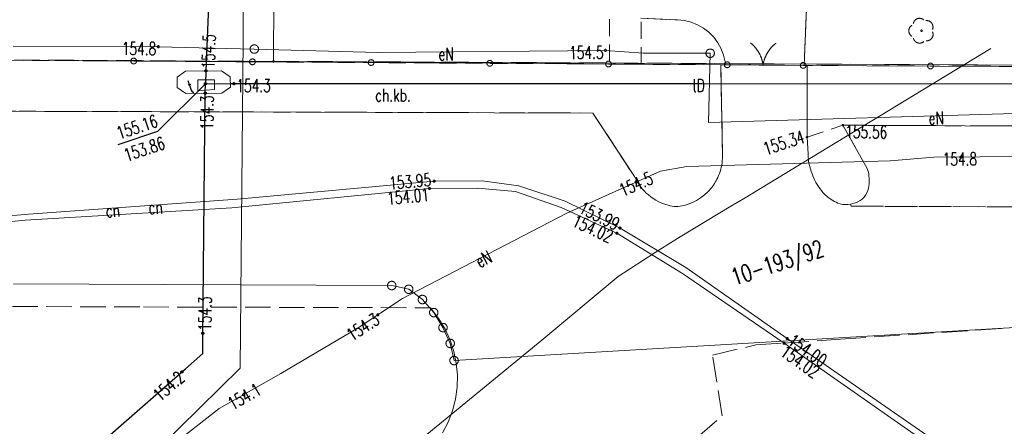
# Model space of a CAD drawing. Header units: millimetres. Extents: x -44596 to 32114, y 34976 to 82978.
# Tile 9 of 63: x -21521 to -15719, y 50639 to 53034. Entities that reach past the tile are written whole.
import ezdxf
from ezdxf.xclip import XClip

# ---------------------------------------------------------------- set-up
doc = ezdxf.new("R2010")
doc.units = ezdxf.units.MM
doc.header["$MEASUREMENT"] = 0
doc.header["$XCLIPFRAME"] = 0
for name, pattern in [('1_OTKC', [150, 100, -50]), ('1_OTKJ', [200, 150, -50]), ('1_OTKU', [200, 150, -50]), ('EGKK', [200, 150, -50]), ('Wipeout_Contour', [100, 0, -100])]:
    doc.linetypes.add(name, pattern=pattern)
for name, color, linetype in [('_______MAPA_DC_PROJEKTOWYCH', 7, 'Continuous'), ('Mlawa_szkola_MDCP_1_5________MAPA_DC_PROJEKTOWYCH', 7, 'Continuous'), ('Mlawa_szkola_MDCP_1_5_Dzialki', 7, 'Continuous'), ('Mlawa_szkola_MDCP_1_5_Kontury', 7, 'Continuous'), ('Mlawa_szkola_MDCP_1_5_Numery_dzialek', 7, 'Continuous'), ('Mlawa_szkola_MDCP_1_5_OTK_E_T_1', 7, 'Continuous'), ('Mlawa_szkola_MDCP_1_5_OTK_L_0', 7, 'Continuous'), ('Mlawa_szkola_MDCP_1_5_OTK_L_1', 7, 'Continuous'), ('Mlawa_szkola_MDCP_1_5_OTK_L_2', 7, 'Continuous'), ('Mlawa_szkola_MDCP_1_5_OTK_L_4', 7, 'Continuous'), ('Mlawa_szkola_MDCP_1_5_OTO_L_0', 7, 'Continuous'), ('Mlawa_szkola_MDCP_1_5_OTO_L_1', 7, 'Continuous'), ('Mlawa_szkola_MDCP_1_5_OTR_T_0', 7, 'Continuous'), ('Mlawa_szkola_MDCP_1_5_OTZ_T_0', 7, 'Continuous'), ('Mlawa_szkola_MDCP_1_5_Punkty', 7, 'Continuous'), ('Mlawa_szkola_MDCP_1_5_SUCP_E_T_0', 7, 'Continuous'), ('Mlawa_szkola_MDCP_1_5_SUCP_L_0', 7, 'Continuous'), ('Mlawa_szkola_MDCP_1_5_SUCR_T_0', 7, 'Continuous'), ('Mlawa_szkola_MDCP_1_5_SUE_T_3', 7, 'Continuous'), ('Mlawa_szkola_MDCP_1_5_SUEP_E_T_0', 7, 'Continuous'), ('Mlawa_szkola_MDCP_1_5_SUEP_L_0', 7, 'Continuous'), ('Mlawa_szkola_MDCP_1_5_SUER_T_0', 7, 'Continuous'), ('Mlawa_szkola_MDCP_1_5_SUL_L_1', 7, 'Continuous'), ('Mlawa_szkola_MDCP_1_5_SUP_E_T_1', 7, 'Continuous'), ('Mlawa_szkola_MDCP_1_5_SUP_L_1', 7, 'Continuous'), ('Mlawa_szkola_MDCP_1_5_SUP_L_3', 7, 'Continuous'), ('Mlawa_szkola_MDCP_1_5_SUTP_E_T_0', 7, 'Continuous'), ('Mlawa_szkola_MDCP_1_5_SUTP_L_0', 7, 'Continuous'), ('Mlawa_szkola_MDCP_1_5_SUTR_T_0', 7, 'Continuous')]:
    doc.layers.add(name, color=color, linetype=linetype)
doc.styles.add('GENERATED_STYLE_2', font='txt')

# ---------------------------------------------------------------- blocks, each defined once
blk = doc.blocks.new('Rysunek_1_5', base_point=(25847, 58549.2))
at = {"color": 254, "linetype": 'Wipeout_Contour', "lineweight": 0, "ltscale": 267472.931025}
blk.add_wipeout([(12367.1, 34548.1), (50980.9, 47322.1), (39326.9, 82550.4), (713, 69776.4)], dxfattribs=at).dxf.layer = 'Mlawa_szkola_MDCP_1_5________MAPA_DC_PROJEKTOWYCH'
at = {"layer": 'Mlawa_szkola_MDCP_1_5_Dzialki', "color": 7, "linetype": 'Continuous', "lineweight": 13}
for p, q in [((25327.4, 60797.8), (25282.9, 52361)), ((23756.2, 52368.9), (25282.9, 52361)), ((25282.9, 52361), (32183.9, 52326.6)), ((23751, 51050.5), (25980.1, 51040.1)), ((25980.1, 51040.1), (26080, 51018.3)), ((26080, 51018.3), (26161.1, 50957.8)), ((26161.1, 50957.8), (26227.6, 50880.8)), ((26347.5, 50598.1), (32201.3, 50943.1)), ((26227.6, 50880.8), (26282.1, 50792.4)), ((26282.1, 50792.4), (26324.6, 50699)), ((26324.6, 50699), (26347.5, 50598.1))]:
    blk.add_line(p, q, dxfattribs=at)
at = {"layer": 'Mlawa_szkola_MDCP_1_5_Kontury', "color": 7, "linetype": 'EGKK', "lineweight": 13}
for p, q in [((23756.2, 52368.9), (25282.9, 52361)), ((25282.9, 52361), (32183.9, 52326.6))]:
    blk.add_line(p, q, dxfattribs=at)
at = {"layer": 'Mlawa_szkola_MDCP_1_5_OTK_L_0', "color": 7, "linetype": '1_OTKJ', "lineweight": 13}
for p, q in [((28409.2, 52337.1), (28424.1, 52672.3)), ((27448.7, 52615), (27663.8, 52605.1)), ((27663.8, 52605.1), (27704.2, 52601.2)), ((27704.2, 52601.2), (27743.6, 52591.7)), ((27743.6, 52591.7), (27781.4, 52576.9)), ((27781.4, 52576.9), (27816.8, 52557)), ((27816.8, 52557), (27849, 52532.3)), ((27849, 52532.3), (27877.6, 52503.5)), ((27877.6, 52503.5), (27901.8, 52470.9)), ((27901.8, 52470.9), (27921.3, 52435.3)), ((27921.3, 52435.3), (27935.7, 52397.4)), ((27935.7, 52397.4), (27944.6, 52357.8)), ((27944.5, 52340.7), (27919, 52340.9)), ((27919, 52340.9), (27928.8, 51802)), ((27944.6, 52357.8), (27944.5, 52340.7)), ((27944.5, 52340.7), (28409.2, 52337.1)), ((28427.2, 52337), (28409.2, 52337.1)), ((28427.1, 51914.9), (28427.2, 52337)), ((27164.8, 52056.6), (22284.1, 52071.5)), ((27410.2, 51681.6), (27164.8, 52056.6)), ((28432.9, 51814.6), (28427.1, 51914.9)), ((28433.2, 51804.2), (28432.9, 51814.6)), ((27924.1, 51750.2), (27921.5, 51737.5)), ((27926.1, 51763.1), (27924.1, 51750.2)), ((27927.6, 51776), (27926.1, 51763.1)), ((27928.5, 51789), (27927.6, 51776)), ((27928.8, 51802), (27928.5, 51789)), ((28433.9, 51793.8), (28433.2, 51804.2)), ((28434.9, 51783.4), (28433.9, 51793.8)), ((28436.3, 51773), (28434.9, 51783.4)), ((28438.1, 51762.7), (28436.3, 51773)), ((28440.2, 51752.5), (28438.1, 51762.7)), ((28442.6, 51742.3), (28440.2, 51752.5)), ((27910.6, 51700), (27905.8, 51687.9)), ((27914.8, 51712.3), (27910.6, 51700)), ((27918.4, 51724.8), (27914.8, 51712.3)), ((27921.5, 51737.5), (27918.4, 51724.8)), ((28445.4, 51732.3), (28442.6, 51742.3)), ((28448.5, 51722.3), (28445.4, 51732.3)), ((28452, 51712.5), (28448.5, 51722.3)), ((28456.4, 51698.9), (28452, 51712.5)), ((28461.4, 51685.6), (28456.4, 51698.9)), ((27417.9, 51666.3), (27410.2, 51681.6)), ((27426.4, 51651.5), (27417.9, 51666.3)), ((27435.6, 51637.1), (27426.4, 51651.5)), ((27445.7, 51623.2), (27435.6, 51637.1)), ((27875.3, 51632.1), (27869.4, 51623.9)), ((27881, 51640.5), (27875.3, 51632.1)), ((27886.3, 51649.1), (27881, 51640.5)), ((27891.4, 51657.9), (27886.3, 51649.1)), ((27896.1, 51666.9), (27891.4, 51657.9)), ((27900.6, 51676), (27896.1, 51666.9)), ((27905.8, 51687.9), (27900.6, 51676)), ((28467, 51672.5), (28461.4, 51685.6)), ((28473.1, 51659.6), (28467, 51672.5)), ((28479.7, 51647), (28473.1, 51659.6)), ((28486.9, 51634.7), (28479.7, 51647)), ((28494.5, 51622.7), (28486.9, 51634.7)), ((27456.5, 51609.9), (27445.7, 51623.2)), ((27467.9, 51597.2), (27456.5, 51609.9)), ((27480.1, 51585.2), (27467.9, 51597.2)), ((27492.9, 51573.8), (27480.1, 51585.2)), ((27506.2, 51563.1), (27492.9, 51573.8)), ((27822.4, 51573.9), (27800.1, 51556.7)), ((27843.1, 51593.1), (27822.4, 51573.9)), ((27850.1, 51600.4), (27843.1, 51593.1)), ((27856.8, 51608), (27850.1, 51600.4)), ((27863.3, 51615.8), (27856.8, 51608)), ((27869.4, 51623.9), (27863.3, 51615.8)), ((28502.6, 51611), (28494.5, 51622.7)), ((28511.3, 51599.6), (28502.6, 51611)), ((28520.3, 51588.7), (28511.3, 51599.6)), ((28527.8, 51580.9), (28520.3, 51588.7)), ((28535.7, 51573.4), (28527.8, 51580.9)), ((28543.8, 51566.3), (28535.7, 51573.4)), ((27520.2, 51553.1), (27506.2, 51563.1)), ((27536.7, 51542.9), (27520.2, 51553.1)), ((27553.8, 51533.8), (27536.7, 51542.9)), ((27571.4, 51525.8), (27553.8, 51533.8)), ((27589.6, 51518.9), (27571.4, 51525.8)), ((27608.1, 51513.2), (27589.6, 51518.9)), ((27715.3, 51515.1), (27703.7, 51511.6)), ((27726.6, 51519.4), (27715.3, 51515.1)), ((27752.1, 51529.5), (27726.6, 51519.4)), ((27776.5, 51541.9), (27752.1, 51529.5)), ((27800.1, 51556.7), (27776.5, 51541.9)), ((28552.2, 51559.5), (28543.8, 51566.3)), ((28560.8, 51553), (28552.2, 51559.5)), ((28569.7, 51546.8), (28560.8, 51553)), ((28578.8, 51541), (28569.7, 51546.8)), ((28588.2, 51535.6), (28578.8, 51541)), ((28597.7, 51530.5), (28588.2, 51535.6)), ((28607.5, 51525.8), (28597.7, 51530.5)), ((28621.9, 51521.3), (28607.5, 51525.8)), ((28636.8, 51518.5), (28621.9, 51521.3)), ((28651.9, 51517.3), (28636.8, 51518.5)), ((28667.1, 51517.8), (28651.9, 51517.3)), ((28682.1, 51520), (28667.1, 51517.8)), ((28686.2, 51507.6), (28682.1, 51520)), ((27619.8, 51510.1), (27608.1, 51513.2)), ((27631.7, 51507.9), (27619.8, 51510.1)), ((27643.7, 51506.4), (27631.7, 51507.9)), ((27655.8, 51505.8), (27643.7, 51506.4)), ((27667.9, 51506), (27655.8, 51505.8)), ((27680, 51507.1), (27667.9, 51506)), ((27691.9, 51508.9), (27680, 51507.1)), ((27703.7, 51511.6), (27691.9, 51508.9)), ((31277.6, 51497), (28686.2, 51507.6)), ((23345, 50918.3), (24516.6, 50914.1)), ((24516.6, 50914.1), (26207.8, 50909)), ((26207.8, 50909), (26257.9, 50843.4)), ((28623.2, 50723.7), (31254.8, 50900.7)), ((26257.9, 50843.4), (26294.6, 50782.9)), ((26294.6, 50782.9), (26324.2, 50718.6)), ((26324.2, 50718.6), (26346.3, 50651.3)), ((28287.1, 50701.1), (28623.2, 50723.7)), ((26346.3, 50651.3), (26360.6, 50582)), ((27869.2, 50630.7), (28125.5, 50690.2)), ((28125.5, 50690.2), (28287.1, 50701.1)), ((27927.6, 50272.9), (27869.2, 50630.7)), ((26360.6, 50582), (26366.9, 50511.5)), ((26366.9, 50511.5), (26365.2, 50440.7)), ((26365.2, 50440.7), (26355.4, 50370.6)), ((26355.4, 50370.6), (26337.6, 50302.1)), ((26337.6, 50302.1), (26312.2, 50236)), ((25061.3, 47790.1), (27927.6, 50272.9)), ((26312.2, 50236), (26279.5, 50173.2))]:
    blk.add_line(p, q, dxfattribs=at)
at = {"layer": 'Mlawa_szkola_MDCP_1_5_OTK_L_1', "color": 7, "linetype": 'Continuous', "lineweight": 13}
for p, q in [((28409.2, 52337.1), (28424.1, 52672.3)), ((27448.7, 52615), (27663.8, 52605.1)), ((27663.8, 52605.1), (27704.2, 52601.2)), ((27704.2, 52601.2), (27743.6, 52591.7)), ((27743.6, 52591.7), (27781.4, 52576.9)), ((27781.4, 52576.9), (27816.8, 52557)), ((27816.8, 52557), (27849, 52532.3)), ((27849, 52532.3), (27877.6, 52503.5)), ((27877.6, 52503.5), (27901.8, 52470.9)), ((27901.8, 52470.9), (27921.3, 52435.3)), ((27921.3, 52435.3), (27935.7, 52397.4)), ((27935.7, 52397.4), (27944.6, 52357.8)), ((27919, 52340.9), (27928.8, 51802)), ((27944.6, 52357.8), (27944.5, 52340.7)), ((28427.1, 51914.9), (28427.2, 52337)), ((22284.1, 52071.5), (27164.8, 52056.6)), ((27164.8, 52056.6), (27410.2, 51681.6)), ((28782.2, 51730.1), (28637.9, 51984.6)), ((28637.9, 51984.6), (30956.5, 51974.3)), ((28427.1, 51914.9), (28432.9, 51814.6)), ((28432.9, 51814.6), (28433.2, 51804.2)), ((27921.5, 51737.5), (27924.1, 51750.2)), ((27924.1, 51750.2), (27926.1, 51763.1)), ((27926.1, 51763.1), (27927.6, 51776)), ((27927.6, 51776), (27928.5, 51789)), ((27928.5, 51789), (27928.8, 51802)), ((28433.2, 51804.2), (28433.9, 51793.8)), ((28433.9, 51793.8), (28434.9, 51783.4)), ((28434.9, 51783.4), (28436.3, 51773)), ((28436.3, 51773), (28438.1, 51762.7)), ((28438.1, 51762.7), (28440.2, 51752.5)), ((28440.2, 51752.5), (28442.6, 51742.3)), ((27905.8, 51687.9), (27910.6, 51700)), ((27910.6, 51700), (27914.8, 51712.3)), ((27914.8, 51712.3), (27918.4, 51724.8)), ((27918.4, 51724.8), (27921.5, 51737.5)), ((28442.6, 51742.3), (28445.4, 51732.3)), ((28445.4, 51732.3), (28448.5, 51722.3)), ((28448.5, 51722.3), (28452, 51712.5)), ((28452, 51712.5), (28456.4, 51698.9)), ((28456.4, 51698.9), (28461.4, 51685.6)), ((28785.5, 51718.8), (28782.2, 51730.1)), ((28788.2, 51707.4), (28785.5, 51718.8)), ((28790.4, 51695.9), (28788.2, 51707.4)), ((28791.9, 51684.3), (28790.4, 51695.9)), ((27410.2, 51681.6), (27417.9, 51666.3)), ((27417.9, 51666.3), (27426.4, 51651.5)), ((27426.4, 51651.5), (27435.6, 51637.1)), ((27435.6, 51637.1), (27445.7, 51623.2)), ((27869.4, 51623.9), (27875.3, 51632.1)), ((27875.3, 51632.1), (27881, 51640.5)), ((27881, 51640.5), (27886.3, 51649.1)), ((27886.3, 51649.1), (27891.4, 51657.9)), ((27891.4, 51657.9), (27896.1, 51666.9)), ((27896.1, 51666.9), (27900.6, 51676)), ((27900.6, 51676), (27905.8, 51687.9)), ((28461.4, 51685.6), (28467, 51672.5)), ((28467, 51672.5), (28473.1, 51659.6)), ((28473.1, 51659.6), (28479.7, 51647)), ((28479.7, 51647), (28486.9, 51634.7)), ((28486.9, 51634.7), (28494.5, 51622.7)), ((28790.9, 51625.8), (28792.3, 51637.5)), ((28792.9, 51672.6), (28791.9, 51684.3)), ((28792.3, 51637.5), (28793.1, 51649.2)), ((28793.3, 51660.9), (28792.9, 51672.6)), ((28793.1, 51649.2), (28793.3, 51660.9)), ((27445.7, 51623.2), (27456.5, 51609.9)), ((27456.5, 51609.9), (27467.9, 51597.2)), ((27467.9, 51597.2), (27480.1, 51585.2)), ((27480.1, 51585.2), (27492.9, 51573.8)), ((27492.9, 51573.8), (27506.2, 51563.1)), ((27800.1, 51556.7), (27822.4, 51573.9)), ((27822.4, 51573.9), (27843.1, 51593.1)), ((27843.1, 51593.1), (27850.1, 51600.4)), ((27850.1, 51600.4), (27856.8, 51608)), ((27856.8, 51608), (27863.3, 51615.8)), ((27863.3, 51615.8), (27869.4, 51623.9)), ((28494.5, 51622.7), (28502.6, 51611)), ((28502.6, 51611), (28511.3, 51599.6)), ((28511.3, 51599.6), (28520.3, 51588.7)), ((28520.3, 51588.7), (28527.8, 51580.9)), ((28527.8, 51580.9), (28535.7, 51573.4)), ((28535.7, 51573.4), (28543.8, 51566.3)), ((28772, 51572.5), (28779.4, 51585.7)), ((28779.4, 51585.7), (28785, 51599.7)), ((28785, 51599.7), (28788.9, 51614.3)), ((28788.9, 51614.3), (28790.9, 51625.8)), ((27506.2, 51563.1), (27520.2, 51553.1)), ((27520.2, 51553.1), (27536.7, 51542.9)), ((27536.7, 51542.9), (27553.8, 51533.8)), ((27553.8, 51533.8), (27571.4, 51525.8)), ((27571.4, 51525.8), (27589.6, 51518.9)), ((27589.6, 51518.9), (27608.1, 51513.2)), ((27703.7, 51511.6), (27715.3, 51515.1)), ((27715.3, 51515.1), (27726.6, 51519.4)), ((27726.6, 51519.4), (27752.1, 51529.5)), ((27752.1, 51529.5), (27776.5, 51541.9)), ((27776.5, 51541.9), (27800.1, 51556.7)), ((28543.8, 51566.3), (28552.2, 51559.5)), ((28552.2, 51559.5), (28560.8, 51553)), ((28560.8, 51553), (28569.7, 51546.8)), ((28569.7, 51546.8), (28578.8, 51541)), ((28578.8, 51541), (28588.2, 51535.6)), ((28588.2, 51535.6), (28597.7, 51530.5)), ((28597.7, 51530.5), (28607.5, 51525.8)), ((28607.5, 51525.8), (28621.9, 51521.3)), ((28621.9, 51521.3), (28636.8, 51518.5)), ((28636.8, 51518.5), (28651.9, 51517.3)), ((28651.9, 51517.3), (28667.1, 51517.8)), ((28667.1, 51517.8), (28682.1, 51520)), ((28682.1, 51520), (28697, 51523.5)), ((28697, 51523.5), (28711.6, 51528.3)), ((28711.6, 51528.3), (28725.8, 51534.2)), ((28725.8, 51534.2), (28739.4, 51541.3)), ((28739.4, 51541.3), (28752.3, 51549.6)), ((28752.3, 51549.6), (28762.9, 51560.4)), ((28762.9, 51560.4), (28772, 51572.5)), ((27608.1, 51513.2), (27619.8, 51510.1)), ((27619.8, 51510.1), (27631.7, 51507.9)), ((27631.7, 51507.9), (27643.7, 51506.4)), ((27643.7, 51506.4), (27655.8, 51505.8)), ((27655.8, 51505.8), (27667.9, 51506)), ((27667.9, 51506), (27680, 51507.1)), ((27680, 51507.1), (27691.9, 51508.9)), ((27691.9, 51508.9), (27703.7, 51511.6))]:
    blk.add_line(p, q, dxfattribs=at)
at = {"layer": 'Mlawa_szkola_MDCP_1_5_OTK_L_2', "color": 7, "linetype": '1_OTKC', "lineweight": 13}
for p, q in [((27264.1, 52609.8), (27262.4, 52344.8)), ((27449.2, 52343.7), (27448.7, 52615)), ((27262.4, 52344.8), (23010.6, 52371.8)), ((27449.2, 52343.7), (27262.4, 52344.8)), ((27919, 52340.9), (27449.2, 52343.7)), ((27928.8, 51802), (27919, 52340.9)), ((28427.2, 52337), (28427.1, 51914.9)), ((31309.9, 52322.9), (28427.2, 52337)), ((22284.1, 52071.5), (27164.8, 52056.6)), ((27164.8, 52056.6), (27410.2, 51681.6)), ((28427.1, 51914.9), (28637.9, 51984.6)), ((28637.9, 51984.6), (30956.5, 51974.3)), ((27921.5, 51737.5), (27924.1, 51750.2)), ((27924.1, 51750.2), (27926.1, 51763.1)), ((27926.1, 51763.1), (27927.6, 51776)), ((27927.6, 51776), (27928.5, 51789)), ((27928.5, 51789), (27928.8, 51802)), ((27905.8, 51687.9), (27910.6, 51700)), ((27910.6, 51700), (27914.8, 51712.3)), ((27914.8, 51712.3), (27918.4, 51724.8)), ((27918.4, 51724.8), (27921.5, 51737.5)), ((27410.2, 51681.6), (27417.9, 51666.3)), ((27417.9, 51666.3), (27426.4, 51651.5)), ((27426.4, 51651.5), (27435.6, 51637.1)), ((27435.6, 51637.1), (27445.7, 51623.2)), ((27869.4, 51623.9), (27875.3, 51632.1)), ((27875.3, 51632.1), (27881, 51640.5)), ((27881, 51640.5), (27886.3, 51649.1)), ((27886.3, 51649.1), (27891.4, 51657.9)), ((27891.4, 51657.9), (27896.1, 51666.9)), ((27896.1, 51666.9), (27900.6, 51676)), ((27900.6, 51676), (27905.8, 51687.9)), ((27445.7, 51623.2), (27456.5, 51609.9)), ((27456.5, 51609.9), (27467.9, 51597.2)), ((27467.9, 51597.2), (27480.1, 51585.2)), ((27480.1, 51585.2), (27492.9, 51573.8)), ((27492.9, 51573.8), (27506.2, 51563.1)), ((27800.1, 51556.7), (27822.4, 51573.9)), ((27822.4, 51573.9), (27843.1, 51593.1)), ((27843.1, 51593.1), (27850.1, 51600.4)), ((27850.1, 51600.4), (27856.8, 51608)), ((27856.8, 51608), (27863.3, 51615.8)), ((27863.3, 51615.8), (27869.4, 51623.9)), ((27506.2, 51563.1), (27520.2, 51553.1)), ((27520.2, 51553.1), (27536.7, 51542.9)), ((27536.7, 51542.9), (27553.8, 51533.8)), ((27553.8, 51533.8), (27571.4, 51525.8)), ((27571.4, 51525.8), (27589.6, 51518.9)), ((27589.6, 51518.9), (27608.1, 51513.2)), ((27703.7, 51511.6), (27715.3, 51515.1)), ((27715.3, 51515.1), (27726.6, 51519.4)), ((27726.6, 51519.4), (27752.1, 51529.5)), ((27752.1, 51529.5), (27776.5, 51541.9)), ((27776.5, 51541.9), (27800.1, 51556.7)), ((27608.1, 51513.2), (27619.8, 51510.1)), ((27619.8, 51510.1), (27631.7, 51507.9)), ((27631.7, 51507.9), (27643.7, 51506.4)), ((27643.7, 51506.4), (27655.8, 51505.8)), ((27655.8, 51505.8), (27667.9, 51506)), ((27667.9, 51506), (27680, 51507.1)), ((27680, 51507.1), (27691.9, 51508.9)), ((27691.9, 51508.9), (27703.7, 51511.6))]:
    blk.add_line(p, q, dxfattribs=at)
at = {"layer": 'Mlawa_szkola_MDCP_1_5_OTK_L_4', "color": 7, "linetype": '1_OTKU', "lineweight": 13}
for p, q in [((30956.5, 51974.3), (28637.9, 51984.6)), ((28637.9, 51984.6), (28782.2, 51730.1)), ((28782.2, 51730.1), (28785.5, 51718.8)), ((28785.5, 51718.8), (28788.2, 51707.4)), ((28788.2, 51707.4), (28790.4, 51695.9)), ((28790.4, 51695.9), (28791.9, 51684.3)), ((28792.3, 51637.5), (28790.9, 51625.8)), ((28791.9, 51684.3), (28792.9, 51672.6)), ((28793.1, 51649.2), (28792.3, 51637.5)), ((28792.9, 51672.6), (28793.3, 51660.9)), ((28793.3, 51660.9), (28793.1, 51649.2)), ((28779.4, 51585.7), (28772, 51572.5)), ((28785, 51599.7), (28779.4, 51585.7)), ((28788.9, 51614.3), (28785, 51599.7)), ((28790.9, 51625.8), (28788.9, 51614.3)), ((28697, 51523.5), (28682.1, 51520)), ((28682.1, 51520), (28686.2, 51507.6)), ((28711.6, 51528.3), (28697, 51523.5)), ((28725.8, 51534.2), (28711.6, 51528.3)), ((28739.4, 51541.3), (28725.8, 51534.2)), ((28752.3, 51549.6), (28739.4, 51541.3)), ((28762.9, 51560.4), (28752.3, 51549.6)), ((28772, 51572.5), (28762.9, 51560.4)), ((28686.2, 51507.6), (31277.6, 51497))]:
    blk.add_line(p, q, dxfattribs=at)
at = {"layer": 'Mlawa_szkola_MDCP_1_5_OTO_L_0', "color": 7, "linetype": 'Continuous', "lineweight": 13}
for p, q in [((23760.5, 52367.1), (24459.9, 52362.7)), ((24459.9, 52362.7), (25159.2, 52358.3)), ((25159.2, 52358.3), (25858.6, 52353.9)), ((25858.6, 52353.9), (26557.9, 52349.5)), ((26557.9, 52349.5), (27257.3, 52345.1)), ((27257.3, 52345.1), (27956.6, 52340.7)), ((28404.4, 52337.1), (29154.4, 52333.5)), ((29154.4, 52333.5), (29872.9, 52330))]:
    blk.add_line(p, q, dxfattribs=at)
for centre in [(24459.9, 52362.7), (25159.2, 52358.3), (25858.6, 52353.9), (26557.9, 52349.5), (27257.3, 52345.1), (29154.4, 52333.5)]:
    blk.add_circle(centre, 17, dxfattribs=at)
at = {"layer": 'Mlawa_szkola_MDCP_1_5_OTO_L_1', "color": 7, "linetype": 'Continuous', "lineweight": 13}
for p, q in [((27956.6, 52340.7), (28118, 52339.4)), ((28093, 52339.6), (28243, 52338.4)), ((28243, 52338.4), (28404.4, 52337.1))]:
    blk.add_line(p, q, dxfattribs=at)
for centre in [(27956.6, 52340.7), (28404.4, 52337.1)]:
    blk.add_circle(centre, 17, dxfattribs=at)
for centre, start, end in [((27969.7, 52312.9), 7.49076, 51.56514), ((28365.9, 52309.8), 127.52749, 171.60186)]:
    blk.add_arc(centre, 200, start, end, dxfattribs=at)
at = {"layer": 'Mlawa_szkola_MDCP_1_5_OTR_T_0', "color": 7, "linetype": 'Continuous', "lineweight": 13}
for centre in [(28637.9, 51984.6), (28427.1, 51914.9)]:
    blk.add_circle(centre, 4.5, dxfattribs=at)
at = {"layer": 'Mlawa_szkola_MDCP_1_5_OTZ_T_0', "color": 7, "linetype": 'Continuous', "lineweight": 13}
blk.add_circle((29101.5, 52541.4), 4.5, dxfattribs=at)
for centre, start, end in [((29064, 52541.2), 120.44943, 240.16498), ((29089.7, 52577), 48.44509, 168.16484), ((29131.7, 52563.6), 336.44494, 96.1605), ((29132, 52519.5), 264.45073, 24.15678), ((29090.1, 52505.7), 192.45314, 312.15919)]:
    blk.add_arc(centre, 37.5, start, end, dxfattribs=at)
at = {"layer": 'Mlawa_szkola_MDCP_1_5_Punkty', "color": 7, "linetype": 'Continuous', "lineweight": 13}
for centre, radius in [((25282.9, 52361), 4.5), ((25980.1, 51040.1), 25), ((26080, 51018.3), 25), ((26161.1, 50957.8), 25), ((26227.6, 50880.8), 25), ((26282.1, 50792.4), 25), ((26324.6, 50699), 25), ((26347.5, 50598.1), 25)]:
    blk.add_circle(centre, radius, dxfattribs=at)
at = {"layer": 'Mlawa_szkola_MDCP_1_5_SUCP_L_0', "color": 7, "linetype": 'Continuous', "lineweight": 13}
for p, q in [((25068.5, 51548.1), (26229.6, 51655.1)), ((26229.6, 51655.1), (26512, 51656.8)), ((26512, 51656.8), (26729.8, 51628.1)), ((26203, 51612.3), (25037.1, 51497.4)), ((26486.3, 51614.3), (26203, 51612.3)), ((26708.4, 51594.5), (26486.3, 51614.3)), ((26978.3, 51499), (26708.4, 51594.5)), ((26729.8, 51628.1), (27001.2, 51537.4)), ((23840.9, 51459.8), (25068.5, 51548.1)), ((27001.2, 51537.4), (27325.2, 51378.9)), ((23350.2, 51421.4), (23840.9, 51459.8)), ((25037.1, 51497.4), (23819.9, 51425.2)), ((27307, 51348.4), (26978.3, 51499)), ((23819.9, 51425.2), (23332.7, 51376.4)), ((27692.4, 51111.5), (27307, 51348.4)), ((27325.2, 51378.9), (27712.5, 51145.7)), ((28292.1, 50700), (27692.4, 51111.5)), ((27712.5, 51145.7), (28310, 50728.2)), ((28310, 50728.2), (29348.2, 50010.2)), ((29315.1, 49986.3), (28292.1, 50700))]:
    blk.add_line(p, q, dxfattribs=at)
at = {"layer": 'Mlawa_szkola_MDCP_1_5_SUCR_T_0', "color": 7, "linetype": 'Continuous', "lineweight": 13}
for centre in [(26229.6, 51655.1), (26203, 51612.3), (27307, 51348.4), (27325.2, 51378.9), (28292.1, 50700), (28310, 50728.2)]:
    blk.add_circle(centre, 6.25, dxfattribs=at)
at = {"layer": 'Mlawa_szkola_MDCP_1_5_SUE_T_3', "color": 7, "linetype": 'Continuous', "lineweight": 13}
for centre in [(25170.5, 52433.3), (27856.2, 52408.6)]:
    blk.add_circle(centre, 25, dxfattribs=at)
at = {"layer": 'Mlawa_szkola_MDCP_1_5_SUEP_L_0', "color": 7, "linetype": 'Continuous', "lineweight": 13}
for p, q in [((25104.2, 52487.3), (25108, 53361.8)), ((24604.5, 52447.2), (23749.4, 52449.8)), ((25170.5, 52433.3), (24604.5, 52447.2)), ((25087.8, 50552.6), (25104.2, 52487.3)), ((25897.8, 52412.7), (25170.5, 52433.3)), ((27239.6, 52425.8), (25897.8, 52412.7)), ((27464.1, 52409.5), (27239.6, 52425.8)), ((27856.2, 52408.6), (27464.1, 52409.5)), ((27845.6, 52001.6), (27856.2, 52408.6)), ((28052.4, 51551.2), (29509.7, 52436.4)), ((29893.3, 52059.7), (27845.6, 52001.6)), ((28917, 51774.7), (27718.7, 51741.6)), ((29173.2, 51796.2), (28917, 51774.7)), ((30039.3, 51801.5), (29173.2, 51796.2)), ((27563.4, 51714.5), (27011.6, 51465.6)), ((27718.7, 51741.6), (27563.4, 51714.5)), ((27977.4, 51507.2), (28052.4, 51551.2)), ((27011.6, 51465.6), (26044.1, 50964.3)), ((27828.1, 51418), (27902.6, 51462.8)), ((27902.6, 51462.8), (27977.4, 51507.2)), ((27753.8, 51372.7), (27828.1, 51418)), ((27679.7, 51327.1), (27753.8, 51372.7)), ((27605.9, 51281.1), (27679.7, 51327.1)), ((27459.1, 51187.8), (27532.4, 51234.6)), ((27532.4, 51234.6), (27605.9, 51281.1)), ((27386.1, 51140.5), (27459.1, 51187.8)), ((27313.3, 51092.9), (27386.1, 51140.5)), ((26864.4, 50719.2), (27313.3, 51092.9)), ((26044.1, 50964.3), (25782.2, 50791.3)), ((25782.2, 50791.3), (25325.9, 50521.4)), ((25684.6, 49750.5), (26864.4, 50719.2)), ((24317.8, 49798.8), (25087.8, 50552.6)), ((25325.9, 50521.4), (24964, 50316.3)), ((24964, 50316.3), (24660.8, 50080.2))]:
    blk.add_line(p, q, dxfattribs=at)
at = {"layer": 'Mlawa_szkola_MDCP_1_5_SUER_T_0', "color": 7, "linetype": 'Continuous', "lineweight": 13}
for centre in [(24604.5, 52447.2), (27239.6, 52425.8), (29333.6, 51797.2), (27419.7, 51650.9), (25898.2, 50867.9), (25107, 50397.3)]:
    blk.add_circle(centre, 6.25, dxfattribs=at)
at = {"layer": 'Mlawa_szkola_MDCP_1_5_SUL_L_1', "color": 7, "linetype": 'Continuous', "lineweight": 13}
for p, q in [((27845.6, 52001.6), (27856.2, 52408.6)), ((29893.3, 52059.7), (27845.6, 52001.6))]:
    blk.add_line(p, q, dxfattribs=at)
at = {"layer": 'Mlawa_szkola_MDCP_1_5_SUP_L_1', "color": 7, "linetype": 'Continuous', "lineweight": 13}
for p, q in [((24765.1, 52303.8), (24715, 52267.8)), ((24978, 52305.1), (24765.1, 52303.8)), ((25028.7, 52270.6), (24978, 52305.1)), ((25029.3, 52209.6), (25028.7, 52270.6)), ((24715, 52267.8), (24715.3, 52207.7)), ((24715.3, 52207.7), (24766.4, 52172.3)), ((24766.4, 52172.3), (24979.2, 52173.6)), ((24979.2, 52173.6), (25029.3, 52209.6))]:
    blk.add_line(p, q, dxfattribs=at)
at = {"layer": 'Mlawa_szkola_MDCP_1_5_SUP_L_3', "color": 7, "linetype": 'Continuous', "lineweight": 13}
for p, q in [((24935.8, 52251.8), (24837.8, 52251.3)), ((24837.8, 52251.3), (24838.1, 52188.1)), ((24936.1, 52194.9), (24935.8, 52251.8)), ((24838.1, 52188.1), (24936.1, 52194.9))]:
    blk.add_line(p, q, dxfattribs=at)
at = {"layer": 'Mlawa_szkola_MDCP_1_5_SUTP_L_0', "color": 8, "linetype": 'Continuous', "lineweight": 25}
for p, q in [((24916, 53108.2), (24885.1, 52304.6)), ((24885.1, 52304.6), (24882.2, 52229.4)), ((24881.6, 52173), (24882.2, 52229.4)), ((24882.2, 52229.4), (25029.1, 52229.5)), ((25029.1, 52229.5), (27809.5, 52231.3)), ((27809.5, 52231.3), (30136.6, 52228.4)), ((24867.2, 50726.7), (24881.6, 52173)), ((24866.3, 50639.2), (24867.2, 50726.7)), ((24764, 50549.6), (24866.3, 50639.2)), ((22936.9, 48950), (24764, 50549.6))]:
    blk.add_line(p, q, dxfattribs=at)
at = {"layer": 'Mlawa_szkola_MDCP_1_5_SUTR_T_0', "color": 8, "linetype": 'Continuous', "lineweight": 25}
for p in [(24882.2, 52229.4), (24367.7, 51871.2)]:
    blk.add_line(p, (24602.2, 51948.8), dxfattribs=at)
for centre in [(24885.1, 52304.6), (24882.2, 52229.4), (25050.1, 52229.3), (24881.2, 52173.1), (24867, 50758.7), (24743.5, 50531.1)]:
    blk.add_circle(centre, 6.25, dxfattribs=at)
at = {"layer": 'Mlawa_szkola_MDCP_1_5_Numery_dzialek', "color": 7, "linetype": 'Continuous', "lineweight": 13, "insert": (27968.3, 51133.8), "char_height": 100, "attachment_point": 1, "rotation": 18.30496, "style": 'GENERATED_STYLE_2'}
blk.add_mtext('\\A1;{\\W0.700000x;\\pql;\\FSimplex.shx;10-193/92}', dxfattribs=at)
at = {"layer": 'Mlawa_szkola_MDCP_1_5_OTK_E_T_1', "color": 7, "linetype": 'Continuous', "lineweight": 13, "insert": (25882.5, 52161.4), "char_height": 75, "attachment_point": 4, "rotation": 0.17896, "style": 'GENERATED_STYLE_2'}
blk.add_mtext('\\A1;{\\W0.700000x;\\pql;\\FSimplex.shx;ch.kb.}', dxfattribs=at)
at = {"layer": 'Mlawa_szkola_MDCP_1_5_OTR_T_0', "color": 7, "linetype": 'Continuous', "lineweight": 13, "char_height": 75, "style": 'GENERATED_STYLE_2'}
for s, insert, attachment_point, rotation in [('\\A1;{\\W0.700000x;\\pql;\\FSimplex.shx;155.56}', (28652.9, 51985.2), 1, 358.99114), ('\\A1;{\\W0.700000x;\\pql;\\FSimplex.shx;155.34}', (28184.2, 51807.1), 7, 18.30496)]:
    blk.add_mtext(s, dxfattribs=dict(at, insert=insert, attachment_point=attachment_point, rotation=rotation))
at = {"layer": 'Mlawa_szkola_MDCP_1_5_SUCP_E_T_0', "color": 7, "linetype": 'Continuous', "lineweight": 13, "char_height": 75, "attachment_point": 4, "rotation": 4.11714, "style": 'GENERATED_STYLE_2'}
for insert in [(24546.8, 51497.4), (24294.5, 51479.2)]:
    blk.add_mtext('\\A1;{\\W0.700000x;\\pql;\\FSimplex.shx;cn}', dxfattribs=dict(at, insert=insert))
at = {"layer": 'Mlawa_szkola_MDCP_1_5_SUCR_T_0', "color": 7, "linetype": 'Continuous', "lineweight": 13, "char_height": 75, "style": 'GENERATED_STYLE_2'}
for s, insert, attachment_point, rotation in [('\\A1;{\\W0.700000x;\\pql;\\FSimplex.shx;153.95}', (25968.6, 51605), 7, 5.24666), ('\\A1;{\\W0.700000x;\\pql;\\FSimplex.shx;154.01}', (25949.5, 51590), 1, 5.63666), ('\\A1;{\\W0.700000x;\\pql;\\FSimplex.shx;153.99}', (27076.2, 51471.8), 7, 333.90653), ('\\A1;{\\W0.700000x;\\pql;\\FSimplex.shx;154.02}', (27067.5, 51460.6), 1, 335.48654), ('\\A1;{\\W0.700000x;\\pql;\\FSimplex.shx;154.00}', (28307.5, 50698.3), 7, 325.30647), ('\\A1;{\\W0.700000x;\\pql;\\FSimplex.shx;154.02}', (28305.9, 50693.6), 1, 325.09649)]:
    blk.add_mtext(s, dxfattribs=dict(at, insert=insert, attachment_point=attachment_point, rotation=rotation))
at = {"layer": 'Mlawa_szkola_MDCP_1_5_SUEP_E_T_0', "color": 7, "linetype": 'Continuous', "lineweight": 13, "char_height": 75, "attachment_point": 4, "style": 'GENERATED_STYLE_2'}
for insert, rotation in [((26255.2, 52403.4), 0.55866), ((29142.7, 52025.6), 1.6257), ((26481.1, 51176.3), 27.38692)]:
    blk.add_mtext('\\A1;{\\W0.700000x;\\pql;\\FSimplex.shx;eN}', dxfattribs=dict(at, insert=insert, rotation=rotation))
at = {"layer": 'Mlawa_szkola_MDCP_1_5_SUER_T_0', "color": 7, "linetype": 'Continuous', "lineweight": 13, "char_height": 75, "attachment_point": 4, "style": 'GENERATED_STYLE_2'}
for s, insert, rotation in [('\\A1;{\\W0.700000x;\\pql;\\FSimplex.shx;154.8}', (24389.9, 52436.2), 359.82764), ('\\A1;{\\W0.700000x;\\pql;\\FSimplex.shx;154.5}', (27025.2, 52412), 0.55866), ('\\A1;{\\W0.700000x;\\pql;\\FSimplex.shx;154.8}', (29226.4, 51784.8), 0.35114), ('\\A1;{\\W0.700000x;\\pql;\\FSimplex.shx;154.5}', (27326.4, 51596.8), 23.87292), ('\\A1;{\\W0.700000x;\\pql;\\FSimplex.shx;154.3}', (25725.6, 50739.9), 33.448), ('\\A1;{\\W0.700000x;\\pql;\\FSimplex.shx;154.1}', (25023.8, 50336.8), 29.53386)]:
    blk.add_mtext(s, dxfattribs=dict(at, insert=insert, rotation=rotation))
at = {"layer": 'Mlawa_szkola_MDCP_1_5_SUP_E_T_1', "color": 7, "linetype": 'Continuous', "lineweight": 13, "insert": (24792.5, 52173.2), "char_height": 75, "attachment_point": 7, "rotation": 18.30496, "style": 'GENERATED_STYLE_2'}
blk.add_mtext('\\A1;{\\W0.700000x;\\pql;\\FSimplex.shx;t}', dxfattribs=at)
at = {"layer": 'Mlawa_szkola_MDCP_1_5_SUTP_E_T_0', "color": 8, "linetype": 'Continuous', "lineweight": 25, "insert": (27749.8, 52218.8), "char_height": 75, "attachment_point": 4, "rotation": 0.03648, "style": 'GENERATED_STYLE_2'}
blk.add_mtext('\\A1;{\\W0.700000x;\\pql;\\FSimplex.shx;tD}', dxfattribs=at)
at = {"layer": 'Mlawa_szkola_MDCP_1_5_SUTR_T_0', "color": 8, "linetype": 'Continuous', "lineweight": 25, "char_height": 75, "style": 'GENERATED_STYLE_2'}
for s, insert, attachment_point, rotation in [('\\A1;{\\W0.700000x;\\pql;\\FSimplex.shx;154.5}', (24897.3, 52319.1), 4, 87.79292), ('\\A1;{\\W0.700000x;\\pql;\\FSimplex.shx;154.3}', (25065.1, 52217.6), 4, 0.04665), ('\\A1;{\\W0.700000x;\\pql;\\FSimplex.shx;154.3}', (24890.7, 51958.4), 4, 89.43646), ('\\A1;{\\W0.700000x;\\pql;\\FSimplex.shx;155.16}', (24350.3, 51971.6), 1, 18.30496), ('\\A1;{\\W0.700000x;\\pql;\\FSimplex.shx;153.86}', (24393.5, 51841.1), 1, 18.30496), ('\\A1;{\\W0.700000x;\\pql;\\FSimplex.shx;154.3}', (24878.8, 50773.6), 4, 89.43646), ('\\A1;{\\W0.700000x;\\pql;\\FSimplex.shx;154.2}', (24589.7, 50380.9), 4, 41.20668)]:
    blk.add_mtext(s, dxfattribs=dict(at, insert=insert, attachment_point=attachment_point, rotation=rotation))

msp = doc.modelspace()

# ---------------------------------------------------------------- block references
at = {"layer": '_______MAPA_DC_PROJEKTOWYCH', "color": 151, "linetype": 'Continuous', "lineweight": 20, "true_color": 0x80c2ff}
ref = msp.add_blockref('Rysunek_1_5', (-19461.7, 58977.2), dxfattribs=at)
XClip(ref).set_block_clipping_path([(12367.1034969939, 34548.0583965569), (50980.912682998, 47322.0641223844), (39326.858204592, 82550.4369234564), (713.049018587, 69776.4311976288)])

doc.saveas('drawing.dxf')
